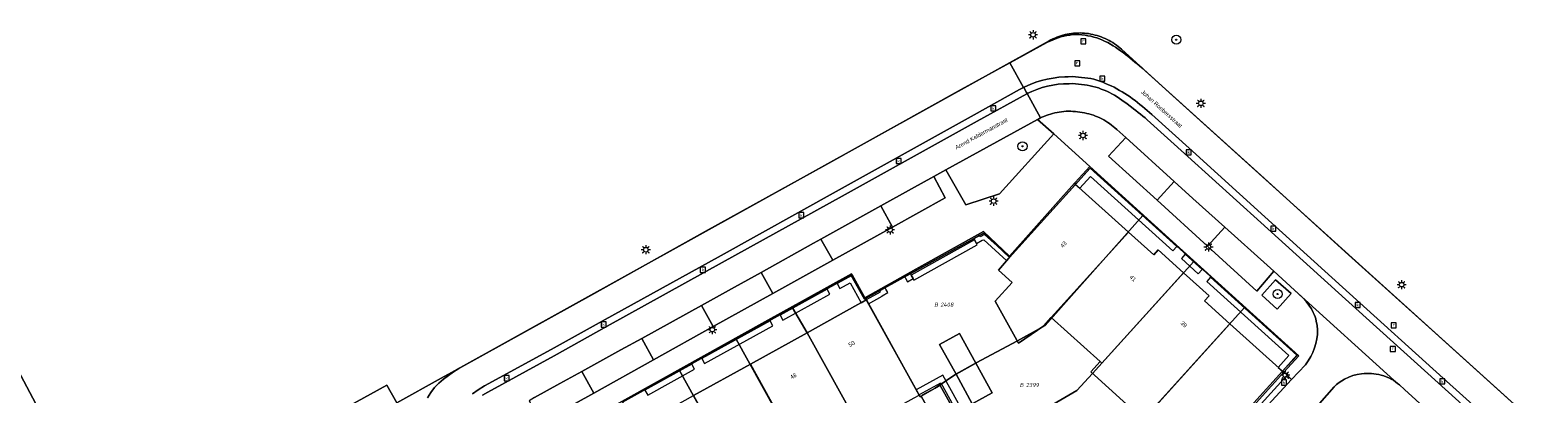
# Model space of a CAD drawing. Header units: metres. Extents: x 207466 to 209466, y 475780 to 477780.
# Tile 95 of 189: x 208139 to 208272, y 476890 to 476922. Entities that reach past the tile are written whole.
import ezdxf
from ezdxf.enums import TextEntityAlignment as Align

# ---------------------------------------------------------------- set-up
doc = ezdxf.new("R2010")
doc.units = ezdxf.units.M
doc.layers.get('0').update_dxf_attribs({"color": 253, "linetype": 'CONTINUOUS'})
for name, color, linetype, lineweight, true_color in [('B-RO-GR-BOOM-S', 7, 'CONTINUOUS', 0, 0x6d8a47), ('B-RO-GR-BOUWLAND-GV', 7, 'CONTINUOUS', 0, 0x6d8a47), ('B-RO-OG-BEBOUWING-GV', 7, 'CONTINUOUS', 0, 0xa50000), ('B-RO-OG-WATER_GREPPEL-GV', 7, 'CONTINUOUS', 0, 0x478c9a), ('N-RO-GR-BOOM-S', 7, 'CONTINUOUS', 0, 0x6d8a47), ('N-RO-GR-GROENVOORZIENING-GV', 7, 'CONTINUOUS', 0, 0x6d8a47)]:
    doc.layers.add(name, color=color, linetype=linetype, lineweight=lineweight, true_color=true_color)
for name, color, linetype, lineweight in [('B-RO-KL-ET_LS_OV_LICHTMAST-S', 253, 'CONTINUOUS', 0), ('B-RO-OG-BEBOUWING-T18', 7, 'CONTINUOUS', 0), ('B-RO-OG-TERREIN_CULTUURSCHEIDING-GV', 253, 'CONTINUOUS', 0), ('B-RO-OG-TERREIN_ERF-GV', 253, 'CONTINUOUS', 0), ('B-RO-OG-TERREIN_ONBEGROEID-GV', 253, 'CONTINUOUS', 0), ('B-RO-RI-GWA_KOLK-S', 253, 'CONTINUOUS', 0), ('B-RO-RI-GWA_RIOOLPUT-S', 253, 'CONTINUOUS', 0), ('B-RO-VH-VERHARDING_STRAATBAKSTEEN-GV', 253, 'CONTINUOUS', 0), ('B-WE-KG-GRENS_PERCEEL-GV', 150, 'CONTINUOUS', 18), ('B-WE-KG-GRENS_PERCEEL-S', 150, 'CONTINUOUS', 25), ('N-RO-IE-TERREINAFSCHEIDING_KUNSTMATIG_MUUR-GV', 253, 'CONTINUOUS', 0), ('N-RO-KL-ET_LS_OV_LICHTMAST-S', 253, 'CONTINUOUS', 0), ('N-RO-OG-TOPOGRAFIE-T18', 7, 'CONTINUOUS', 0), ('N-RO-RI-GWA_KOLK-S', 253, 'CONTINUOUS', 0), ('N-RO-RI-GWA_RIOOLPUT-S', 253, 'CONTINUOUS', 0)]:
    doc.layers.add(name, color=color, linetype=linetype, lineweight=lineweight)
doc.styles.add('NLCS-ISO', font='NLCS-ISO.ttf')
doc.styles.add('NLCS-ISO-M200-T18', font='NLCS-ISO.ttf', dxfattribs={"height": 1.8})

# ---------------------------------------------------------------- blocks, each defined once
blk = doc.blocks.new('SKL-ET_OV_LICHTMAST-SO1')
at = {"color": 0, "linetype": 'ByBlock', "lineweight": -2}
blk.add_circle((0, 0), 1, dxfattribs=at)
for points in [[(-1.25, 0), (-2, 0)], [(-1.4142, 1.4142), (-0.8839, 0.8839)], [(0, 2), (0, 1.25)], [(0.8839, 0.8839), (1.4142, 1.4142)], [(2, 0), (1.25, 0)], [(-1.4142, -1.4142), (-0.8839, -0.8839)], [(0, -1.25), (0, -2)], [(0.8839, -0.8839), (1.4142, -1.4142)]]:
    blk.add_open_spline(points, degree=1, dxfattribs=at)
blk = doc.blocks.new('SRI-KOLK-SO1')
at = {"color": 0, "linetype": 'ByBlock', "lineweight": -2, "flags": 128}
blk.add_lwpolyline([(-1.125, -1.125), (1.125, -1.125), (1.125, 1.125), (-1.125, 1.125), (-1.125, -1.125)], dxfattribs=at)
at = {"color": 0, "linetype": 'ByBlock', "lineweight": -2, "insert": (0, 0), "char_height": 1.5, "attachment_point": 5, "line_spacing_factor": 0.8, "style": 'NLCS-ISO'}
blk.add_mtext('{\\C0;k}', dxfattribs=at)
blk = doc.blocks.new('SRI-PUT_INSPECTIEPUT_RIOOLPUT-SO1')
at = {"color": 0, "linetype": 'ByBlock', "lineweight": -2, "flags": 128}
blk.add_lwpolyline([(-1.125, -1.125), (1.125, -1.125), (1.125, 1.125), (-1.125, 1.125), (-1.125, -1.125)], dxfattribs=at)
at = {"color": 0, "linetype": 'ByBlock', "lineweight": -2, "insert": (0, 0.2828), "char_height": 1.5, "attachment_point": 5, "line_spacing_factor": 0.8, "style": 'NLCS-ISO'}
blk.add_mtext('{\\C0;r}', dxfattribs=at)
blk = doc.blocks.new('SGR-BOOM_01-SO1')
at = {"linetype": 'Continuous'}
h = blk.add_hatch(color=0, dxfattribs=at)
edge = h.paths.add_edge_path()
edge.add_arc((0, 0), 0.25, 0, 360)
at = {"color": 0, "linetype": 'ByBlock', "lineweight": -2}
for radius in [2, 0.25]:
    blk.add_circle((0, 0), radius, dxfattribs=at)
blk = doc.blocks.new('SKG-PERCEELNUMMER-SO')
at = {"style": 'NLCS-ISO', "oblique": 10, "flags": 1}
blk.add_attdef('GEMEENTECODE', text='', height=1.8, dxfattribs=at).set_placement((0, 2.55), align=Align.MIDDLE_CENTER)
at = {"style": 'NLCS-ISO', "oblique": 10}
blk.add_attdef('SECTIE', text='', height=1.8, dxfattribs=at).set_placement((-0.5, 0), align=Align.MIDDLE_RIGHT)
blk.add_attdef('PERCEELNUMMER', text='', height=1.8, dxfattribs=at).set_placement((0.5, 0), align=Align.MIDDLE_LEFT)

msp = doc.modelspace()

# ---------------------------------------------------------------- linework, layer by layer
at = {"layer": 'B-RO-GR-BOUWLAND-GV', "flags": 128}
for points in [[(208174.28, 476889.3), (208174.57, 476889.77), (208174.9, 476890.2), (208175.27, 476890.59), (208175.68, 476890.94), (208176.11, 476891.27), (208176.56, 476891.58), (208177.02, 476891.88), (208184.89, 476896.24), (208188.7, 476898.35), (208198.67, 476903.91), (208209.26, 476909.74), (208221.14, 476916.36), (208225.43, 476918.7), (208225.48, 476918.73), (208228.68, 476920.49), (208228.93, 476920.6), (208229.17, 476920.71), (208229.42, 476920.81), (208229.66, 476920.91), (208229.91, 476920.99), (208230.17, 476921.06), (208230.42, 476921.11), (208230.69, 476921.15), (208230.95, 476921.18), (208231.22, 476921.19), (208231.48, 476921.18), (208231.75, 476921.17), (208232.02, 476921.14), (208232.28, 476921.09), (208232.54, 476921.04), (208232.8, 476920.97), (208233.05, 476920.89), (208233.3, 476920.8), (208233.55, 476920.7), (208233.79, 476920.59), (208234.03, 476920.48), (208234.26, 476920.35), (208234.49, 476920.21), (208234.71, 476920.07), (208234.93, 476919.92), (208235.15, 476919.77), (208235.36, 476919.61), (208235.57, 476919.44), (208235.78, 476919.28), (208235.98, 476919.12), (208236.19, 476918.95), (208236.39, 476918.78), (208236.6, 476918.61), (208236.8, 476918.44), (208237.01, 476918.28), (208239.96, 476915.6), (208247.45, 476908.84), (208255.17, 476901.86), (208262.5, 476895.23), (208269.44, 476888.97)], [(208135.12, 476897.73), (208147.51, 476874.36)]]:
    msp.add_lwpolyline(points, dxfattribs=at)
at = {"layer": 'B-RO-OG-BEBOUWING-GV', "flags": 128}
for points in [[(208229.06, 476896.35), (208235.83, 476903.85), (208231.19, 476908.04), (208225.3, 476901.52), (208224.41, 476900.52), (208225.62, 476899.43), (208224.13, 476897.79), (208226.19, 476894.1), (208228.39, 476895.62), (208229.06, 476896.35)], [(208240.68, 476900.27), (208238.45, 476902.3), (208238.05, 476901.85), (208235.83, 476903.85), (208229.06, 476896.35), (208233.34, 476892.49), (208233.51, 476892.33), (208240.68, 476900.27)], [(208244.74, 476895.81), (208242.51, 476897.82), (208242.91, 476898.26), (208240.68, 476900.27), (208233.51, 476892.33), (208233.34, 476892.49), (208232.52, 476891.59), (208236.96, 476887.57), (208237.15, 476887.41), (208244.74, 476895.81)], [(208212.25, 476886.66), (208217.01, 476889.3), (208217.45, 476889.54), (208212.82, 476897.91), (208212.8, 476897.89), (208207.61, 476895.02), (208212.25, 476886.66)], [(208207.61, 476895.02), (208202.63, 476892.25), (208207.27, 476883.89), (208212.25, 476886.66), (208207.61, 476895.02)], [(208221.01, 476894.96), (208219.25, 476893.98), (208220.69, 476891.37), (208222.44, 476892.35), (208221.01, 476894.96)], [(208249.36, 476891.63), (208244.74, 476895.81), (208237.15, 476887.41), (208236.96, 476887.57), (208236.16, 476886.68), (208240.96, 476882.35), (208249.36, 476891.63)], [(208202.63, 476892.25), (208197.64, 476889.49), (208202.28, 476881.13), (208202.48, 476881.23), (208207.27, 476883.89), (208202.63, 476892.25)], [(208222.44, 476892.35), (208220.69, 476891.37), (208222.12, 476888.76), (208223.88, 476889.74), (208222.44, 476892.35)]]:
    msp.add_lwpolyline(points, dxfattribs=at)
at = {"layer": 'B-RO-OG-TERREIN_CULTUURSCHEIDING-GV', "flags": 128}
msp.add_lwpolyline([(208229.27, 476912.48), (208227.86, 476913.74), (208219.81, 476909.31), (208221.56, 476906.24), (208224.5, 476907.21), (208229.27, 476912.48)], dxfattribs=at)
at = {"layer": 'B-RO-OG-TERREIN_ERF-GV', "flags": 128}
for points in [[(208231.19, 476908.04), (208235.83, 476903.85), (208238.05, 476901.85), (208238.45, 476902.3), (208240.68, 476900.27), (208242.91, 476898.26), (208242.51, 476897.82), (208244.74, 476895.81), (208249.36, 476891.63), (208249.48, 476891.56), (208250.79, 476893), (208245.55, 476897.73), (208239.71, 476903.03), (208232.44, 476909.62), (208231.14, 476908.2), (208231.09, 476908.13), (208231.19, 476908.04)], [(208236.96, 476887.57), (208232.52, 476891.59), (208233.34, 476892.49), (208229.06, 476896.35), (208228.39, 476895.62), (208226.19, 476894.1), (208224.13, 476897.79), (208225.62, 476899.43), (208224.41, 476900.52), (208225.3, 476901.52), (208231.19, 476908.04), (208231.09, 476908.13), (208225.38, 476901.73), (208223.11, 476903.89), (208217.17, 476900.58), (208212.68, 476898.09)], [(208189.79, 476879.46), (208189.86, 476879.49), (208187.45, 476883.84), (208192.66, 476886.72), (208197.64, 476889.49), (208202.63, 476892.25), (208207.61, 476895.02), (208212.8, 476897.89), (208212.68, 476898.09), (208211.52, 476900.19), (208203.65, 476895.83), (208194.98, 476891.01), (208186.12, 476886.08), (208187.39, 476883.79), (208189.79, 476879.46)], [(208212.68, 476898.09), (208212.8, 476897.89), (208212.82, 476897.91), (208217.45, 476889.54)], [(208220.69, 476891.37), (208219.25, 476893.98), (208221.01, 476894.96), (208222.44, 476892.35), (208223.88, 476889.74), (208222.12, 476888.76), (208220.69, 476891.37)], [(208245.98, 476887.66), (208249.48, 476891.56), (208249.36, 476891.63), (208240.96, 476882.35)], [(208217.72, 476889.52), (208219.29, 476890.39), (208221.81, 476885.87)]]:
    msp.add_lwpolyline(points, dxfattribs=at)
at = {"layer": 'B-RO-OG-TERREIN_ONBEGROEID-GV', "flags": 128}
msp.add_lwpolyline([(208248.89, 476897.09), (208250.11, 476898.45), (208248.76, 476899.67), (208247.55, 476898.3), (208248.89, 476897.09)], dxfattribs=at)
at = {"layer": 'B-RO-OG-WATER_GREPPEL-GV', "flags": 128}
msp.add_lwpolyline([(208149.13, 476871.32), (208148.84, 476871.92), (208148.67, 476872.41), (208148.32, 476872.99), (208147.51, 476874.36), (208135.12, 476897.73), (208126.92, 476913.14), (208126.85, 476913.23), (208126.74, 476913.3), (208126.68, 476913.33), (208126.58, 476913.36), (208126.51, 476913.37), (208126.45, 476913.39), (208126.4, 476913.39), (208126.36, 476913.4), (208126.33, 476913.41)], dxfattribs=at)
at = {"layer": 'B-RO-VH-VERHARDING_STRAATBAKSTEEN-GV', "flags": 128}
for points in [[(208269.44, 476888.97), (208262.5, 476895.23), (208255.17, 476901.86), (208247.45, 476908.84), (208239.96, 476915.6), (208237.01, 476918.28), (208236.8, 476918.44), (208236.6, 476918.61), (208236.39, 476918.78), (208236.19, 476918.95), (208235.98, 476919.12), (208235.78, 476919.28), (208235.57, 476919.44), (208235.36, 476919.61), (208235.15, 476919.77), (208234.93, 476919.92), (208234.71, 476920.07), (208234.49, 476920.21), (208234.26, 476920.35), (208234.03, 476920.48), (208233.79, 476920.59), (208233.55, 476920.7), (208233.3, 476920.8), (208233.05, 476920.89), (208232.8, 476920.97), (208232.54, 476921.04), (208232.28, 476921.09), (208232.02, 476921.14), (208231.75, 476921.17), (208231.48, 476921.18), (208231.22, 476921.19), (208230.95, 476921.18), (208230.69, 476921.15), (208230.42, 476921.11), (208230.17, 476921.06), (208229.91, 476920.99), (208229.66, 476920.91), (208229.42, 476920.81), (208229.17, 476920.71), (208228.93, 476920.6), (208228.68, 476920.49), (208225.48, 476918.73), (208225.43, 476918.7)], [(208178.23, 476889.65), (208178.74, 476890.01), (208179.29, 476890.34), (208185.13, 476893.53), (208189.87, 476896.17), (208199.81, 476901.66), (208210.42, 476907.56), (208222.28, 476914.15), (208226.27, 476916.36), (208226.63, 476916.54), (208225.43, 476918.7), (208221.14, 476916.36), (208209.26, 476909.74), (208198.67, 476903.91), (208188.7, 476898.35), (208184.89, 476896.24), (208177.02, 476891.88), (208176.56, 476891.58), (208176.11, 476891.27), (208175.68, 476890.94), (208175.27, 476890.59), (208174.9, 476890.2), (208174.57, 476889.77), (208174.28, 476889.3)], [(208225.43, 476918.7), (208226.63, 476916.54), (208226.74, 476916.59), (208227.21, 476916.81), (208227.69, 476917.01), (208228.19, 476917.16), (208228.7, 476917.28), (208229.21, 476917.37), (208229.73, 476917.44), (208230.25, 476917.49), (208230.55, 476917.49), (208230.9, 476917.5), (208231.17, 476917.48), (208231.45, 476917.46), (208231.72, 476917.43), (208231.99, 476917.4), (208232.26, 476917.36), (208232.53, 476917.32), (208232.79, 476917.26), (208233.06, 476917.18), (208233.32, 476917.1), (208233.57, 476917.01), (208233.83, 476916.9), (208234.08, 476916.79), (208234.33, 476916.68), (208234.57, 476916.56), (208234.81, 476916.43), (208235.05, 476916.29), (208235.29, 476916.16), (208235.52, 476916.01), (208235.75, 476915.86), (208235.97, 476915.71), (208236.19, 476915.55), (208236.41, 476915.39), (208236.63, 476915.22), (208236.84, 476915.06), (208237.06, 476914.88), (208237.27, 476914.71), (208237.48, 476914.53), (208237.68, 476914.36), (208237.89, 476914.18), (208241.45, 476910.96), (208247.81, 476905.18), (208255.24, 476898.46), (208263.47, 476891.04), (208268.64, 476886.36)], [(208268.64, 476886.36), (208263.47, 476891.04), (208255.24, 476898.46), (208247.81, 476905.18), (208241.45, 476910.96), (208237.89, 476914.18), (208237.68, 476914.36), (208237.48, 476914.53), (208237.27, 476914.71), (208237.06, 476914.88), (208236.84, 476915.06), (208236.63, 476915.22), (208236.41, 476915.39), (208236.19, 476915.55), (208235.97, 476915.71), (208235.75, 476915.86), (208235.52, 476916.01), (208235.29, 476916.16), (208235.05, 476916.29), (208234.81, 476916.43), (208234.57, 476916.56), (208234.33, 476916.68), (208234.08, 476916.79), (208233.83, 476916.9), (208233.57, 476917.01), (208233.32, 476917.1), (208233.06, 476917.18), (208232.79, 476917.26), (208232.53, 476917.32), (208232.26, 476917.36), (208231.99, 476917.4), (208231.72, 476917.43), (208231.45, 476917.46), (208231.17, 476917.48), (208230.9, 476917.5), (208230.55, 476917.49), (208230.25, 476917.49), (208229.73, 476917.44), (208229.21, 476917.37), (208228.7, 476917.28), (208228.19, 476917.16), (208227.69, 476917.01), (208227.21, 476916.81), (208226.74, 476916.59), (208226.63, 476916.54)], [(208179.1, 476889.52), (208179.58, 476889.8), (208185.4, 476893), (208190.07, 476895.6), (208200.16, 476901.18), (208210.69, 476907.01), (208222.55, 476913.59), (208226.92, 476916), (208226.93, 476916.01), (208226.87, 476916.11), (208226.64, 476916.53), (208226.63, 476916.54), (208226.27, 476916.36), (208222.28, 476914.15), (208210.42, 476907.56), (208199.81, 476901.66), (208189.87, 476896.17), (208185.13, 476893.53), (208179.29, 476890.34), (208178.74, 476890.01), (208178.23, 476889.65)], [(208183.67, 476889.32), (208185.9, 476890.57), (208187.83, 476891.62), (208191.27, 476893.5), (208193.09, 476894.51), (208198.34, 476897.4), (208201.24, 476899), (208203.59, 476900.31), (208208.17, 476902.87), (208208.83, 476903.23), (208214.08, 476906.14), (208216.79, 476907.64), (208218.74, 476908.72), (208219.81, 476909.31), (208227.86, 476913.74), (208227.88, 476913.74), (208228.11, 476913.87), (208226.93, 476916.01), (208226.92, 476916), (208222.55, 476913.59), (208210.69, 476907.01), (208200.16, 476901.18), (208190.07, 476895.6), (208185.4, 476893), (208179.58, 476889.8), (208179.1, 476889.52)], [(208226.63, 476916.54), (208226.64, 476916.53), (208226.87, 476916.11), (208226.93, 476916.01), (208227.36, 476916.2), (208227.8, 476916.38), (208228.25, 476916.54), (208228.72, 476916.66), (208229.19, 476916.76), (208229.66, 476916.82), (208230.14, 476916.87), (208230.64, 476916.87), (208230.94, 476916.88), (208231.19, 476916.86), (208231.45, 476916.84), (208231.71, 476916.81), (208231.96, 476916.78), (208232.21, 476916.74), (208232.47, 476916.69), (208232.72, 476916.64), (208232.96, 476916.57), (208233.21, 476916.5), (208233.45, 476916.41), (208233.69, 476916.32), (208233.93, 476916.21), (208234.16, 476916.1), (208234.38, 476915.98), (208234.61, 476915.86), (208234.83, 476915.72), (208235.04, 476915.58), (208235.26, 476915.44), (208235.47, 476915.29), (208235.68, 476915.14), (208235.88, 476914.99), (208236.09, 476914.83), (208236.29, 476914.68), (208236.49, 476914.52), (208236.69, 476914.36), (208236.89, 476914.2), (208237.09, 476914.04), (208237.29, 476913.87), (208237.49, 476913.71), (208241.05, 476910.49), (208247.45, 476904.69), (208254.89, 476897.97), (208263.02, 476890.61), (208268.21, 476885.92)], [(208268.21, 476885.92), (208263.02, 476890.61), (208254.89, 476897.97), (208247.45, 476904.69), (208241.05, 476910.49), (208237.49, 476913.71), (208237.29, 476913.87), (208237.09, 476914.04), (208236.89, 476914.2), (208236.69, 476914.36), (208236.49, 476914.52), (208236.29, 476914.68), (208236.09, 476914.83), (208235.88, 476914.99), (208235.68, 476915.14), (208235.47, 476915.29), (208235.26, 476915.44), (208235.04, 476915.58), (208234.83, 476915.72), (208234.61, 476915.86), (208234.38, 476915.98), (208234.16, 476916.1), (208233.93, 476916.21), (208233.69, 476916.32), (208233.45, 476916.41), (208233.21, 476916.5), (208232.96, 476916.57), (208232.72, 476916.64), (208232.47, 476916.69), (208232.21, 476916.74), (208231.96, 476916.78), (208231.71, 476916.81), (208231.45, 476916.84), (208231.19, 476916.86), (208230.94, 476916.88), (208230.64, 476916.87), (208230.14, 476916.87), (208229.66, 476916.82), (208229.19, 476916.76), (208228.72, 476916.66), (208228.25, 476916.54), (208227.8, 476916.38), (208227.36, 476916.2), (208226.93, 476916.01), (208228.11, 476913.87), (208228.22, 476913.93), (208228.41, 476914), (208228.6, 476914.07), (208228.79, 476914.13), (208228.98, 476914.2), (208229.17, 476914.25), (208229.37, 476914.31), (208229.56, 476914.35), (208229.76, 476914.39), (208229.96, 476914.42), (208230.16, 476914.44), (208230.36, 476914.45), (208230.56, 476914.45), (208230.76, 476914.45), (208230.96, 476914.44), (208231.17, 476914.43), (208231.37, 476914.41), (208231.57, 476914.38), (208231.77, 476914.35), (208231.97, 476914.31), (208232.17, 476914.27), (208232.36, 476914.22), (208232.55, 476914.16), (208232.75, 476914.1), (208232.94, 476914.03), (208233.12, 476913.96), (208233.31, 476913.88), (208233.49, 476913.79), (208233.67, 476913.69), (208233.84, 476913.59), (208234.01, 476913.48), (208234.18, 476913.37), (208234.34, 476913.25), (208234.49, 476913.12), (208234.65, 476912.99), (208234.8, 476912.85), (208235.59, 476912.14), (208239.84, 476908.29), (208241.5, 476906.8), (208244.3, 476904.28), (208248.01, 476900.94), (208248.59, 476900.41), (208250.41, 476898.76), (208259.47, 476890.57), (208259.65, 476890.43), (208260.08, 476890.04), (208266.04, 476884.6)], [(208227.86, 476913.74), (208229.27, 476912.48), (208232.44, 476909.62), (208239.71, 476903.03), (208245.55, 476897.73), (208250.79, 476893), (208249.48, 476891.56), (208249.78, 476891.29), (208250, 476891.06), (208250.14, 476890.92), (208251.37, 476892.21), (208251.62, 476892.55), (208251.84, 476892.92), (208252.03, 476893.29), (208252.18, 476893.68), (208252.3, 476894.08), (208252.38, 476894.47), (208252.43, 476894.87), (208252.43, 476895.26), (208252.4, 476895.66), (208252.33, 476896.04), (208252.28, 476896.23), (208252.22, 476896.42), (208252.15, 476896.61), (208252.07, 476896.78), (208251.9, 476897.1), (208251.68, 476897.43), (208251.43, 476897.75), (208251.14, 476898.08), (208250.8, 476898.41), (208250.41, 476898.76), (208248.59, 476900.41), (208247.11, 476898.67), (208242.79, 476902.6), (208238.35, 476906.64), (208234.09, 476910.52), (208235.59, 476912.14), (208234.8, 476912.85), (208234.65, 476912.99), (208234.49, 476913.12), (208234.34, 476913.25), (208234.18, 476913.37), (208234.01, 476913.48), (208233.84, 476913.59), (208233.67, 476913.69), (208233.49, 476913.79), (208233.31, 476913.88), (208233.12, 476913.96), (208232.94, 476914.03), (208232.75, 476914.1), (208232.55, 476914.16), (208232.36, 476914.22), (208232.17, 476914.27), (208231.97, 476914.31), (208231.77, 476914.35), (208231.57, 476914.38), (208231.37, 476914.41), (208231.17, 476914.43), (208230.96, 476914.44), (208230.76, 476914.45), (208230.56, 476914.45), (208230.36, 476914.45), (208230.16, 476914.44), (208229.96, 476914.42), (208229.76, 476914.39), (208229.56, 476914.35), (208229.37, 476914.31), (208229.17, 476914.25), (208228.98, 476914.2), (208228.79, 476914.13), (208228.6, 476914.07), (208228.41, 476914), (208228.22, 476913.93), (208228.11, 476913.87), (208227.88, 476913.74), (208227.86, 476913.74)], [(208186.12, 476886.08), (208194.98, 476891.01), (208203.65, 476895.83), (208211.52, 476900.19), (208212.68, 476898.09), (208217.17, 476900.58), (208223.11, 476903.89), (208225.38, 476901.73), (208231.09, 476908.13), (208231.14, 476908.2), (208232.44, 476909.62), (208229.27, 476912.48), (208224.5, 476907.21), (208221.56, 476906.24), (208219.81, 476909.31), (208218.74, 476908.72), (208219.74, 476906.87), (208215.1, 476904.29), (208209.86, 476901.38), (208204.61, 476898.46), (208199.37, 476895.55), (208194.13, 476892.63), (208188.88, 476889.72), (208184.23, 476887.14)], [(208238.35, 476906.64), (208239.84, 476908.29), (208235.59, 476912.14), (208234.09, 476910.52), (208238.35, 476906.64)], [(208214.08, 476906.14), (208215.1, 476904.29), (208219.74, 476906.87), (208218.74, 476908.72), (208216.79, 476907.64), (208214.08, 476906.14)], [(208242.79, 476902.6), (208244.3, 476904.28), (208241.5, 476906.8), (208239.84, 476908.29), (208238.35, 476906.64), (208242.79, 476902.6)], [(208208.83, 476903.23), (208209.86, 476901.38), (208215.1, 476904.29), (208214.08, 476906.14), (208208.83, 476903.23)], [(208248.59, 476900.41), (208248.01, 476900.94), (208244.3, 476904.28), (208242.79, 476902.6), (208247.11, 476898.67), (208248.59, 476900.41)], [(208203.59, 476900.31), (208204.61, 476898.46), (208209.86, 476901.38), (208208.83, 476903.23), (208208.17, 476902.87), (208203.59, 476900.31)], [(208198.34, 476897.4), (208199.37, 476895.55), (208204.61, 476898.46), (208203.59, 476900.31), (208201.24, 476899), (208198.34, 476897.4)], [(208252.6, 476888.8), (208253.9, 476890.26), (208254.11, 476890.46), (208254.33, 476890.64), (208254.57, 476890.8), (208254.82, 476890.95), (208255.18, 476891.11), (208255.54, 476891.25), (208255.92, 476891.35), (208256.3, 476891.41), (208256.52, 476891.44), (208256.74, 476891.45), (208256.95, 476891.45), (208257.17, 476891.44), (208257.39, 476891.42), (208257.6, 476891.39), (208257.82, 476891.34), (208258.02, 476891.29), (208258.25, 476891.22), (208258.47, 476891.15), (208258.69, 476891.05), (208258.9, 476890.95), (208259.1, 476890.84), (208259.29, 476890.71), (208259.47, 476890.57), (208250.41, 476898.76), (208250.8, 476898.41), (208251.14, 476898.08), (208251.43, 476897.75), (208251.68, 476897.43), (208251.9, 476897.1), (208252.07, 476896.78), (208252.15, 476896.61), (208252.22, 476896.42), (208252.28, 476896.23), (208252.33, 476896.04), (208252.4, 476895.66), (208252.43, 476895.26), (208252.43, 476894.87), (208252.38, 476894.47), (208252.3, 476894.08), (208252.18, 476893.68), (208252.03, 476893.29), (208251.84, 476892.92), (208251.62, 476892.55), (208251.37, 476892.21), (208250.14, 476890.92), (208246.72, 476887.19)], [(208248.89, 476897.09), (208247.55, 476898.3), (208248.76, 476899.67), (208250.11, 476898.45), (208248.89, 476897.09)], [(208193.09, 476894.51), (208194.13, 476892.63), (208199.37, 476895.55), (208198.34, 476897.4), (208193.09, 476894.51)], [(208187.83, 476891.62), (208188.88, 476889.72), (208194.13, 476892.63), (208193.09, 476894.51), (208191.27, 476893.5), (208187.83, 476891.62)], [(208188.88, 476889.72), (208187.83, 476891.62), (208185.9, 476890.57), (208183.67, 476889.32), (208183.21, 476889.04), (208184.23, 476887.14), (208188.88, 476889.72)], [(208229.2, 476875.28), (208229.39, 476874.95), (208234.88, 476877.97), (208240.53, 476881.1), (208246.34, 476887.52), (208249.78, 476891.29), (208249.48, 476891.56), (208245.98, 476887.66), (208240.33, 476881.44), (208234.7, 476878.32), (208229.2, 476875.28)], [(208229.39, 476874.95), (208229.64, 476874.54), (208235.1, 476877.53), (208240.85, 476880.72), (208246.72, 476887.19), (208250.14, 476890.92), (208250, 476891.06), (208249.78, 476891.29), (208246.34, 476887.52), (208240.53, 476881.1), (208234.88, 476877.97), (208229.39, 476874.95)], [(208266.04, 476884.6), (208260.08, 476890.04), (208259.65, 476890.43), (208259.47, 476890.57), (208259.29, 476890.71), (208259.1, 476890.84), (208258.9, 476890.95), (208258.69, 476891.05), (208258.47, 476891.15), (208258.25, 476891.22), (208258.02, 476891.29), (208257.82, 476891.34), (208257.6, 476891.39), (208257.39, 476891.42), (208257.17, 476891.44), (208256.95, 476891.45), (208256.74, 476891.45), (208256.52, 476891.44), (208256.3, 476891.41), (208255.92, 476891.35), (208255.54, 476891.25), (208255.18, 476891.11), (208254.82, 476890.95), (208254.57, 476890.8), (208254.33, 476890.64), (208254.11, 476890.46), (208253.9, 476890.26), (208252.6, 476888.8)], [(208221.81, 476885.87), (208219.29, 476890.39), (208217.72, 476889.52)]]:
    msp.add_lwpolyline(points, dxfattribs=at)
at = {"layer": 'B-WE-KG-GRENS_PERCEEL-GV'}
for points in [[(208275.78, 476883.26), (208239.12, 476916.37), (208235.21, 476919.91), (208235.07, 476920.03), (208234.92, 476920.15), (208234.77, 476920.27), (208234.61, 476920.38), (208234.46, 476920.48), (208234.29, 476920.58), (208234.13, 476920.67), (208233.96, 476920.76), (208233.79, 476920.84), (208233.61, 476920.91), (208233.44, 476920.98), (208233.26, 476921.04), (208233.08, 476921.1), (208232.9, 476921.15), (208232.71, 476921.2), (208232.53, 476921.23), (208232.34, 476921.27), (208232.15, 476921.29), (208231.96, 476921.31), (208231.77, 476921.32), (208231.58, 476921.33), (208231.39, 476921.32), (208231.2, 476921.32), (208231.02, 476921.3), (208230.83, 476921.28), (208230.64, 476921.25), (208230.45, 476921.22), (208230.27, 476921.18), (208230.08, 476921.13), (208229.9, 476921.08), (208229.72, 476921.02), (208229.54, 476920.96), (208229.37, 476920.88), (208229.19, 476920.81), (208229.02, 476920.72), (208228.86, 476920.63), (208176.39, 476891.52), (208175.49, 476891.03), (208171.58, 476888.85), (208170.71, 476890.41), (208149.06, 476878.5)], [(208149.06, 476878.5), (208170.71, 476890.41), (208171.58, 476888.85), (208175.49, 476891.03), (208176.39, 476891.52), (208228.86, 476920.63), (208229.02, 476920.72), (208229.19, 476920.81), (208229.37, 476920.88), (208229.54, 476920.96), (208229.72, 476921.02), (208229.9, 476921.08), (208230.08, 476921.13), (208230.27, 476921.18), (208230.45, 476921.22), (208230.64, 476921.25), (208230.83, 476921.28), (208231.02, 476921.3), (208231.2, 476921.32), (208231.39, 476921.32), (208231.58, 476921.33), (208231.77, 476921.32), (208231.96, 476921.31), (208232.15, 476921.29), (208232.34, 476921.27), (208232.53, 476921.23), (208232.71, 476921.2), (208232.9, 476921.15), (208233.08, 476921.1), (208233.26, 476921.04), (208233.44, 476920.98), (208233.61, 476920.91), (208233.79, 476920.84), (208233.96, 476920.76), (208234.13, 476920.67), (208234.29, 476920.58), (208234.46, 476920.48), (208234.61, 476920.38), (208234.77, 476920.27), (208234.92, 476920.15), (208235.07, 476920.03), (208235.21, 476919.91), (208239.12, 476916.37), (208275.78, 476883.26)], [(208191.4, 476888.92), (208196.4, 476891.69), (208201.39, 476894.46), (208206.34, 476897.2), (208211.48, 476900.04), (208212.64, 476897.97), (208212.75, 476898.03), (208223.12, 476903.76), (208225.4, 476901.62), (208232.48, 476909.47), (208237.1, 476905.3), (208241.57, 476901.27), (208246.04, 476897.25), (208250.69, 476893.05), (208249.36, 476891.63), (208240.96, 476882.35)]]:
    msp.add_lwpolyline(points, dxfattribs=at)
for points in [[(208226.08, 476894.29), (208228.51, 476895.65), (208237.1, 476905.3), (208232.48, 476909.47), (208225.4, 476901.62), (208223.12, 476903.76), (208212.75, 476898.03), (208217.53, 476889.4), (208217.63, 476889.46), (208218.86, 476890.15), (208220.67, 476891.37), (208222.46, 476892.36)], [(208220.77, 476883.81), (208231.3, 476889.94), (208232.69, 476891.43), (208241.57, 476901.27), (208237.1, 476905.3), (208228.51, 476895.65), (208226.08, 476894.29), (208222.46, 476892.36), (208220.67, 476891.37), (208218.86, 476890.15), (208217.63, 476889.46)], [(208220.77, 476883.81), (208223.04, 476879.74), (208223.85, 476878.3), (208228.74, 476880.97), (208233.58, 476883.74), (208236.34, 476886.53), (208246.04, 476897.25), (208241.57, 476901.27), (208232.69, 476891.43), (208231.3, 476889.94)], [(208206.34, 476897.2), (208207.61, 476895.02), (208212.24, 476886.67), (208217.71, 476876.84), (208223.04, 476879.74), (208220.77, 476883.81), (208217.63, 476889.46), (208217.53, 476889.4), (208212.75, 476898.03), (208212.64, 476897.97), (208211.48, 476900.04)], [(208211.88, 476875.24), (208213.55, 476872.22), (208216.15, 476873.66), (208215.16, 476875.44), (208217.71, 476876.84), (208212.24, 476886.67), (208207.61, 476895.02), (208206.34, 476897.2), (208201.39, 476894.46), (208207.24, 476883.9), (208211.02, 476877.14), (208212.03, 476875.33)], [(208250.69, 476893.05), (208246.04, 476897.25), (208236.34, 476886.53), (208233.58, 476883.74), (208228.74, 476880.97), (208223.85, 476878.3), (208223.97, 476878.09), (208226.22, 476873.99), (208227.98, 476874.96), (208228.09, 476874.77), (208240.24, 476881.55), (208240.96, 476882.35), (208249.36, 476891.63)], [(208211.02, 476877.14), (208207.24, 476883.9), (208201.39, 476894.46), (208196.4, 476891.69), (208202.85, 476880.05), (208208.67, 476869.51), (208213.33, 476872.1), (208213.55, 476872.22), (208211.88, 476875.24), (208212.03, 476875.33)], [(208202.06, 476869.8), (208203.79, 476866.81), (208208.67, 476869.51), (208202.85, 476880.05), (208196.4, 476891.69), (208191.4, 476888.92), (208197.84, 476877.3), (208201.06, 476871.59)]]:
    msp.add_lwpolyline(points, close=True, dxfattribs=at)
at = {"layer": 'N-RO-GR-GROENVOORZIENING-GV', "flags": 128}
for points in [[(208240.07, 476902.58), (208232.47, 476909.45), (208232.13, 476909.08), (208231.19, 476908.04), (208231.56, 476907.7), (208232.5, 476908.74), (208239.73, 476902.21), (208240.07, 476902.58)], [(208222.48, 476902.86), (208222.31, 476903.16), (208216.75, 476900.08), (208216.92, 476899.78), (208217, 476899.64), (208222.55, 476902.72), (208222.48, 476902.86)], [(208240.81, 476901.91), (208240.48, 476901.54), (208241.97, 476900.19), (208242.3, 476900.56), (208240.81, 476901.91)], [(208210.25, 476899.34), (208210.49, 476898.9), (208211.4, 476899.4), (208212.37, 476897.65), (208212.81, 476897.89), (208211.6, 476900.08), (208210.25, 476899.34)], [(208209.37, 476898.85), (208205.24, 476896.56), (208205.48, 476896.12), (208209.61, 476898.41), (208209.37, 476898.85)], [(208243.05, 476899.89), (208242.71, 476899.52), (208249.93, 476893.01), (208248.99, 476891.97), (208249.36, 476891.63), (208250.63, 476893.04), (208243.05, 476899.89)], [(208204.36, 476896.07), (208198.36, 476892.74), (208198.6, 476892.3), (208204.61, 476895.63), (208204.36, 476896.07)], [(208197.48, 476892.25), (208193.37, 476889.97), (208193.62, 476889.53), (208197.73, 476891.81), (208197.48, 476892.25)], [(208217.2, 476889.99), (208217.44, 476889.55), (208219.35, 476890.61), (208228.09, 476874.78), (208240.23, 476881.52), (208242.59, 476884.14), (208242.22, 476884.47), (208239.91, 476881.92), (208228.29, 476875.47), (208219.54, 476891.29), (208217.2, 476889.99)]]:
    msp.add_lwpolyline(points, dxfattribs=at)
at = {"layer": 'N-RO-IE-TERREINAFSCHEIDING_KUNSTMATIG_MUUR-GV', "flags": 128}
for points in [[(208222.82, 476903.44), (208222.76, 476903.55), (208222.25, 476903.27), (208222.31, 476903.16), (208222.48, 476902.86), (208222.99, 476903.14), (208223.13, 476903.16), (208225.14, 476901.34), (208225.41, 476901.64), (208223.18, 476903.65), (208222.82, 476903.44)], [(208216.75, 476900.08), (208216.7, 476900.19), (208216.19, 476899.91), (208216.25, 476899.8), (208216.42, 476899.49), (208216.92, 476899.78), (208216.75, 476900.08)], [(208214.2, 476898.26), (208214.7, 476898.54), (208214.53, 476898.85), (208214.48, 476898.95), (208213.97, 476898.67), (208214.03, 476898.57), (208212.81, 476897.89), (208213, 476897.54), (208214.22, 476898.22), (208214.2, 476898.26)]]:
    msp.add_lwpolyline(points, dxfattribs=at)

# ---------------------------------------------------------------- block references
at = {"layer": 'B-RO-GR-BOOM-S', "xscale": 0.2, "yscale": 0.2, "zscale": 0.2}
for p in [(208226.53, 476911.38), (208248.93, 476898.41)]:
    msp.add_blockref('SGR-BOOM_01-SO1', p, dxfattribs=at)
at = {"layer": 'B-RO-KL-ET_LS_OV_LICHTMAST-S', "xscale": 0.2, "yscale": 0.2, "zscale": 0.2}
for p in [(208231.84, 476912.33), (208214.9, 476904.04), (208199.29, 476895.28), (208249.61, 476891.29)]:
    msp.add_blockref('SKL-ET_OV_LICHTMAST-SO1', p, dxfattribs=at)
at = {"layer": 'B-RO-RI-GWA_KOLK-S', "xscale": 0.2, "yscale": 0.2, "zscale": 0.2}
for p in [(208223.97, 476914.71), (208215.65, 476910.09), (208207.1, 476905.33), (208198.46, 476900.54), (208189.74, 476895.74), (208181.23, 476891.03)]:
    msp.add_blockref('SRI-KOLK-SO1', p, dxfattribs=at)
at = {"layer": 'B-RO-RI-GWA_RIOOLPUT-S', "xscale": 0.2, "yscale": 0.2, "zscale": 0.2}
for p in [(208231.88, 476920.59), (208231.34, 476918.67)]:
    msp.add_blockref('SRI-PUT_INSPECTIEPUT_RIOOLPUT-SO1', p, dxfattribs=at)
at = {"layer": 'B-WE-KG-GRENS_PERCEEL-S', "xscale": 0.2, "yscale": 0.2, "zscale": 0.2}
for p, values in [((208219.22, 476897.48), {'PERCEELNUMMER': '2408', 'SECTIE': 'B'}), ((208226.73, 476890.42), {'PERCEELNUMMER': '2399', 'SECTIE': 'B'})]:
    msp.add_blockref('SKG-PERCEELNUMMER-SO', p, dxfattribs=at).add_auto_attribs(values)
at = {"layer": 'N-RO-GR-BOOM-S', "xscale": 0.2, "yscale": 0.2, "zscale": 0.2}
msp.add_blockref('SGR-BOOM_01-SO1', (208240.03, 476920.74), dxfattribs=at)
at = {"layer": 'N-RO-KL-ET_LS_OV_LICHTMAST-S', "xscale": 0.2, "yscale": 0.2, "zscale": 0.2}
for p in [(208227.46, 476921.17), (208242.19, 476915.15), (208223.99, 476906.56), (208242.86, 476902.54), (208193.45, 476902.3), (208259.82, 476899.23)]:
    msp.add_blockref('SKL-ET_OV_LICHTMAST-SO1', p, dxfattribs=at)
at = {"layer": 'N-RO-RI-GWA_KOLK-S', "xscale": 0.2, "yscale": 0.2, "zscale": 0.2}
for p in [(208233.54, 476917.32), (208241.13, 476910.85), (208248.55, 476904.15), (208255.97, 476897.45), (208249.49, 476890.64), (208263.39, 476890.74)]:
    msp.add_blockref('SRI-KOLK-SO1', p, dxfattribs=at)
at = {"layer": 'N-RO-RI-GWA_RIOOLPUT-S', "xscale": 0.2, "yscale": 0.2, "zscale": 0.2}
for p in [(208259.13, 476895.67), (208259.05, 476893.59)]:
    msp.add_blockref('SRI-PUT_INSPECTIEPUT_RIOOLPUT-SO1', p, dxfattribs=at)

# ---------------------------------------------------------------- texts
at = {"layer": 'B-RO-OG-BEBOUWING-T18', "char_height": 0.36, "attachment_point": 5, "line_spacing_factor": 0.8, "style": 'NLCS-ISO-M200-T18'}
for s, insert, rotation in [('{\\fArial|b0|i0|c0|p34;\\C256;43}', (208230.13, 476902.76), 47.9), ('{\\fArial|b0|i0|c0|p34;\\C256;41}', (208236.22, 476899.79), 317.9), ('{\\fArial|b0|i0|c0|p34;\\C256;39}', (208240.7, 476895.75), 317.9), ('{\\fArial|b0|i0|c0|p34;\\C256;50}', (208211.52, 476894.04), 29), ('{\\fArial|b0|i0|c0|p34;\\C256;48}', (208206.4, 476891.21), 29)]:
    msp.add_mtext(s, dxfattribs=dict(at, insert=insert, rotation=rotation))
at = {"layer": 'N-RO-OG-TOPOGRAFIE-T18', "char_height": 0.36, "attachment_point": 5, "line_spacing_factor": 0.8, "style": 'NLCS-ISO-M200-T18'}
for s, insert, rotation in [('{\\fArial|b0|i0|c0|p34;\\C256;Johan Roebersstraat}', (208238.75, 476914.67), 317.9), ('{\\fArial|b0|i0|c0|p34;\\C256;Arend Keldermanstraat}', (208222.92, 476912.49), 29)]:
    msp.add_mtext(s, dxfattribs=dict(at, insert=insert, rotation=rotation))

doc.saveas('drawing.dxf')
